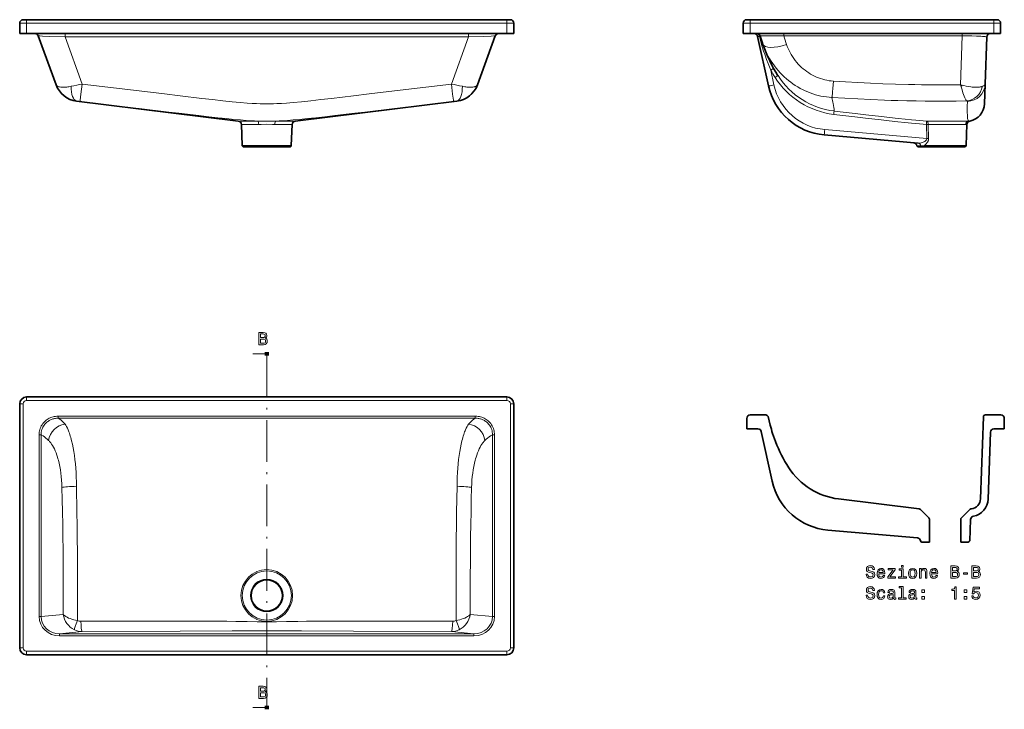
# Model space of a CAD drawing. Extents: x 54 to 337, y 44 to 242.
import ezdxf

# ---------------------------------------------------------------- set-up
doc = ezdxf.new("R2010")
doc.units = 0
doc.linetypes.add('DASHDOT', pattern=[18.5, 12, -3, 0.5, -3])

msp = doc.modelspace()

# ---------------------------------------------------------------- linework, layer by layer
at = {"color": 7, "lineweight": 13, "ltscale": 0.05}
for p, q in [((55.73, 240.62), (53.73, 240.62)), ((193.73, 240.62), (195.73, 240.62)), ((263.6, 240.62), (261.6, 240.62)), ((335.6, 240.62), (333.6, 240.62))]:
    msp.add_line(p, q, dxfattribs=at)
at = {"color": 7, "lineweight": 35, "ltscale": 0.075}
for p, q in [((53.73, 240.62), (53.73, 237.62)), ((195.73, 240.62), (195.73, 237.62)), ((261.6, 240.62), (261.6, 237.62)), ((335.6, 240.62), (335.6, 237.62)), ((262.65, 127.17), (262.65, 124.17)), ((336.65, 127.17), (336.65, 124.17))]:
    msp.add_line(p, q, dxfattribs=at)
at = {"color": 7, "lineweight": 35, "ltscale": 0.025}
for p, q in [((55.73, 241.62), (54.73, 241.62)), ((193.73, 241.62), (194.73, 241.62)), ((263.6, 241.62), (262.6, 241.62)), ((334.6, 241.62), (333.6, 241.62))]:
    msp.add_line(p, q, dxfattribs=at)
at = {"color": 7, "lineweight": 13, "ltscale": 0.025}
for p, q in [((55.73, 241.62), (55.73, 240.62)), ((193.73, 241.62), (193.73, 240.62)), ((263.6, 241.62), (263.6, 240.62)), ((333.6, 241.62), (333.6, 240.62)), ((55.73, 132.31), (55.73, 133.31)), ((193.73, 132.31), (193.73, 133.31)), ((54.73, 131.31), (53.73, 131.31)), ((194.73, 131.31), (195.73, 131.31)), ((54.73, 61.31), (53.73, 61.31)), ((55.73, 60.31), (55.73, 59.31)), ((193.73, 60.31), (193.73, 59.31)), ((194.73, 61.31), (195.73, 61.31))]:
    msp.add_line(p, q, dxfattribs=at)
at = {"color": 7, "lineweight": 35}
for p, q in [((55.73, 241.62), (124.73, 241.62)), ((193.73, 241.62), (124.73, 241.62)), ((333.6, 241.62), (263.6, 241.62)), ((272.44, 241.62), (324.65, 241.62)), ((55.73, 237.62), (124.73, 237.62)), ((193.73, 237.62), (124.73, 237.62)), ((333.6, 237.62), (263.6, 237.62)), ((70.09, 218.23), (116.54, 212.53)), ((179.37, 218.23), (132.92, 212.53)), ((311.94, 206.18), (284.91, 208.55)), ((124.73, 133.31), (55.73, 133.31)), ((124.73, 133.31), (193.73, 133.31)), ((53.73, 61.31), (53.73, 131.31)), ((195.73, 61.31), (195.73, 131.31)), ((330.63, 127.59), (329.81, 104.08)), ((312.23, 101.19), (289.05, 104.04)), ((285.96, 95.09), (311.7, 92.84)), ((55.73, 59.31), (124.73, 59.31)), ((193.73, 59.31), (124.73, 59.31))]:
    msp.add_line(p, q, dxfattribs=at)
at = {"color": 7, "lineweight": 13}
for p, q in [((55.73, 240.62), (124.73, 240.62)), ((193.73, 240.62), (124.73, 240.62)), ((333.6, 240.62), (263.6, 240.62)), ((66.77, 236.66), (124.73, 236.66)), ((182.69, 236.66), (124.73, 236.66)), ((273.3, 236.97), (324.52, 236.97)), ((314.37, 207.52), (285.05, 210.09)), ((54.73, 61.31), (54.73, 131.31)), ((124.73, 132.31), (55.73, 132.31)), ((124.73, 132.31), (193.73, 132.31)), ((194.73, 61.31), (194.73, 131.31)), ((64.83, 127.79), (124.73, 127.79)), ((184.63, 127.79), (124.73, 127.79)), ((64.83, 127.2), (124.73, 127.2)), ((184.63, 127.2), (124.73, 127.2)), ((59.31, 122.47), (59.31, 70.26)), ((59.87, 122.47), (59.87, 70.26)), ((189.59, 122.47), (189.59, 70.26)), ((190.15, 122.47), (190.15, 70.26)), ((124.73, 65.33), (65.2, 65.33)), ((124.73, 65.33), (184.26, 65.33)), ((124.73, 64.73), (65.2, 64.73)), ((124.73, 64.73), (184.26, 64.73)), ((55.73, 60.31), (124.73, 60.31)), ((193.73, 60.31), (124.73, 60.31))]:
    msp.add_line(p, q, dxfattribs=at)
at = {"color": 7, "lineweight": 13, "ltscale": 0.075}
for p, q in [((55.73, 240.62), (55.73, 237.62)), ((193.73, 240.62), (193.73, 237.62)), ((263.6, 240.62), (263.6, 237.62)), ((333.6, 240.62), (333.6, 237.62))]:
    msp.add_line(p, q, dxfattribs=at)
at = {"color": 7, "lineweight": 35, "ltscale": 0.132905}
msp.add_line((272.44, 241.62), (267.12, 241.62), dxfattribs=at)
at = {"color": 7, "lineweight": 35, "ltscale": 0.138413}
msp.add_line((330.18, 241.62), (324.65, 241.62), dxfattribs=at)
at = {"color": 7, "lineweight": 35, "ltscale": 0.05}
for p, q in [((53.73, 237.62), (55.73, 237.62)), ((195.73, 237.62), (193.73, 237.62)), ((261.6, 237.62), (263.6, 237.62)), ((333.6, 237.62), (335.6, 237.62))]:
    msp.add_line(p, q, dxfattribs=at)
at = {"color": 7, "lineweight": 35, "ltscale": 0.372909}
for p, q in [((64.18, 222.95), (59.08, 236.97)), ((185.27, 222.95), (190.37, 236.97))]:
    msp.add_line(p, q, dxfattribs=at)
at = {"color": 7, "lineweight": 13, "ltscale": 0.024128}
for p, q in [((66.77, 236.66), (66.77, 237.62)), ((182.69, 236.66), (182.69, 237.62))]:
    msp.add_line(p, q, dxfattribs=at)
at = {"color": 7, "lineweight": 13, "ltscale": 0.359279}
for p, q in [((71.68, 223.15), (66.77, 236.66)), ((177.78, 223.15), (182.69, 236.66))]:
    msp.add_line(p, q, dxfattribs=at)
at = {"color": 7, "lineweight": 35, "ltscale": 0.363996}
for p, q in [((265.78, 236.84), (268.9, 222.62)), ((266.82, 123.38), (269.95, 109.16))]:
    msp.add_line(p, q, dxfattribs=at)
at = {"color": 7, "lineweight": 13, "ltscale": 0.016449}
for p, q in [((273.3, 236.97), (273.3, 237.62)), ((324.52, 236.97), (324.52, 237.62))]:
    msp.add_line(p, q, dxfattribs=at)
at = {"color": 7, "lineweight": 13, "ltscale": 0.350633}
msp.add_line((324.03, 222.95), (324.52, 236.97), dxfattribs=at)
at = {"color": 7, "lineweight": 35, "ltscale": 0.337818}
msp.add_line((331.16, 223.15), (331.63, 236.66), dxfattribs=at)
at = {"color": 7, "lineweight": 13, "ltscale": 5.34058e-06}
msp.add_line((331.63, 236.66), (331.63, 236.66), dxfattribs=at)
at = {"color": 7, "lineweight": 13, "ltscale": 0.00016752}
msp.add_line((189.47, 234.48), (189.47, 234.48), dxfattribs=at)
at = {"color": 7, "lineweight": 13, "ltscale": 0.109235}
msp.add_line((269.53, 227.17), (270.46, 222.91), dxfattribs=at)
at = {"color": 7, "lineweight": 13, "ltscale": 0.000539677}
msp.add_line((185.65, 223.98), (185.64, 223.96), dxfattribs=at)
at = {"color": 7, "lineweight": 35, "ltscale": 0.000935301}
msp.add_line((64.2, 222.91), (64.18, 222.95), dxfattribs=at)
at = {"color": 7, "lineweight": 35, "ltscale": 8.02221e-06}
msp.add_line((64.2, 222.91), (64.2, 222.91), dxfattribs=at)
msp.add_line((64.2, 222.91), (64.2, 222.91), dxfattribs=at)
msp.add_line((64.2, 222.91), (64.2, 222.91), dxfattribs=at)
msp.add_line((64.2, 222.91), (64.2, 222.91), dxfattribs=at)
at = {"color": 7, "lineweight": 35, "ltscale": 0.000935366}
msp.add_line((185.26, 222.91), (185.27, 222.95), dxfattribs=at)
at = {"color": 7, "lineweight": 35, "ltscale": 7.96532e-06}
msp.add_line((185.26, 222.91), (185.26, 222.91), dxfattribs=at)
msp.add_line((185.26, 222.91), (185.26, 222.91), dxfattribs=at)
msp.add_line((185.26, 222.91), (185.26, 222.91), dxfattribs=at)
msp.add_line((185.26, 222.91), (185.26, 222.91), dxfattribs=at)
at = {"color": 7, "lineweight": 35, "ltscale": 0.142504}
msp.add_line((331.16, 223.15), (330.96, 217.46), dxfattribs=at)
at = {"color": 7, "lineweight": 13, "ltscale": 8.85832e-05}
msp.add_line((331.16, 223.15), (331.16, 223.15), dxfattribs=at)
at = {"color": 7, "lineweight": 13, "ltscale": 0.001552}
for p, q in [((70.09, 218.23), (70.07, 218.29)), ((179.37, 218.23), (179.39, 218.29))]:
    msp.add_line(p, q, dxfattribs=at)
at = {"color": 7, "lineweight": 13, "ltscale": 0.139561}
for p, q in [((122.12, 212.53), (116.54, 212.53)), ((127.34, 212.53), (132.92, 212.53))]:
    msp.add_line(p, q, dxfattribs=at)
at = {"color": 7, "lineweight": 13, "ltscale": 0.300909}
msp.add_line((326.37, 212.53), (314.33, 212.53), dxfattribs=at)
at = {"color": 7, "lineweight": 13, "ltscale": 0.124612}
for p, q in [((122.4, 211.58), (117.42, 211.58)), ((127.06, 211.58), (132.04, 211.58))]:
    msp.add_line(p, q, dxfattribs=at)
at = {"color": 7, "lineweight": 35, "ltscale": 0.151919}
for p, q in [((117.42, 211.58), (117.68, 205.51)), ((132.04, 211.58), (131.78, 205.51))]:
    msp.add_line(p, q, dxfattribs=at)
at = {"color": 7, "lineweight": 13, "ltscale": 0.101231}
msp.add_line((314.27, 211.57), (314.37, 207.52), dxfattribs=at)
at = {"color": 7, "lineweight": 13, "ltscale": 0.268675}
msp.add_line((325.54, 211.58), (314.79, 211.58), dxfattribs=at)
at = {"color": 7, "lineweight": 13, "ltscale": 0.101229}
msp.add_line((314.79, 211.58), (314.89, 207.53), dxfattribs=at)
at = {"color": 7, "lineweight": 35, "ltscale": 0.152246}
for p, q in [((325.92, 211.59), (325.65, 205.51)), ((326.96, 98.13), (326.7, 92.05))]:
    msp.add_line(p, q, dxfattribs=at)
at = {"color": 7, "lineweight": 13, "ltscale": 0.176168}
for p in [(117.68, 205.51), (131.78, 205.51)]:
    msp.add_line(p, (124.73, 205.51), dxfattribs=at)
at = {"color": 7, "lineweight": 35, "ltscale": 0.166174}
msp.add_line((118.08, 205.12), (124.73, 205.12), dxfattribs=at)
at = {"color": 7, "lineweight": 35, "ltscale": 0.112812}
msp.add_line((124.73, 205.12), (120.22, 205.12), dxfattribs=at)
at = {"color": 7, "lineweight": 35, "ltscale": 0.112813}
msp.add_line((124.73, 205.12), (129.24, 205.12), dxfattribs=at)
at = {"color": 7, "lineweight": 35, "ltscale": 0.166175}
msp.add_line((131.38, 205.12), (124.73, 205.12), dxfattribs=at)
at = {"color": 7, "lineweight": 13, "ltscale": 0.028069}
msp.add_line((312.67, 205.43), (311.55, 205.46), dxfattribs=at)
at = {"color": 7, "lineweight": 35, "ltscale": 0.026392}
msp.add_line((313, 205.12), (311.95, 205.12), dxfattribs=at)
at = {"color": 7, "lineweight": 35, "ltscale": 0.022424}
msp.add_line((313.9, 205.12), (313, 205.12), dxfattribs=at)
at = {"color": 7, "lineweight": 13, "ltscale": 0.300838}
msp.add_line((313.62, 205.51), (325.65, 205.51), dxfattribs=at)
at = {"color": 7, "lineweight": 35, "ltscale": 0.283778}
msp.add_line((313.9, 205.12), (325.25, 205.12), dxfattribs=at)
at = {"color": 7, "lineweight": 13, "ltscale": 0.1}
for p, q in [((124.73, 145.69), (120.73, 145.69)), ((124.73, 44.14), (120.73, 44.14))]:
    msp.add_line(p, q, dxfattribs=at)
at = {"color": 7, "lineweight": 100, "ltscale": 0.025}
for p, q in [((124.73, 146.19), (124.73, 145.19)), ((124.73, 43.64), (124.73, 44.64))]:
    msp.add_line(p, q, dxfattribs=at)
at = {"color": 7, "linetype": 'DASHDOT', "lineweight": 13}
msp.add_line((124.73, 145.19), (124.73, 44.64), dxfattribs=at)
at = {"color": 7, "lineweight": 13, "ltscale": 0.014643}
for p, q in [((64.83, 127.79), (64.83, 127.2)), ((184.63, 127.79), (184.63, 127.2))]:
    msp.add_line(p, q, dxfattribs=at)
at = {"color": 7, "lineweight": 35, "ltscale": 0.112913}
msp.add_line((268.17, 128.17), (263.65, 128.17), dxfattribs=at)
at = {"color": 7, "lineweight": 35, "ltscale": 0.110515}
msp.add_line((335.65, 128.17), (331.23, 128.17), dxfattribs=at)
at = {"color": 7, "lineweight": 13, "ltscale": 0.014095}
for p, q in [((59.31, 122.47), (59.87, 122.47)), ((190.15, 122.47), (189.59, 122.47)), ((59.31, 70.26), (59.87, 70.26)), ((190.15, 70.26), (189.59, 70.26))]:
    msp.add_line(p, q, dxfattribs=at)
at = {"color": 7, "lineweight": 35, "ltscale": 0.079896}
msp.add_line((262.65, 124.17), (265.85, 124.17), dxfattribs=at)
at = {"color": 7, "lineweight": 35, "ltscale": 0.480321}
msp.add_line((332.68, 123.2), (332.01, 104), dxfattribs=at)
at = {"color": 7, "lineweight": 35, "ltscale": 0.074316}
msp.add_line((333.68, 124.17), (336.65, 124.17), dxfattribs=at)
at = {"color": 7, "lineweight": 35, "ltscale": 0.084347}
for p, q in [((314.96, 98.63), (312.58, 101.02)), ((324.34, 98.63), (326.72, 101.02))]:
    msp.add_line(p, q, dxfattribs=at)
at = {"color": 7, "lineweight": 35, "ltscale": 0.002548}
msp.add_line((327.08, 101.19), (327.18, 101.2), dxfattribs=at)
at = {"color": 7, "lineweight": 35, "ltscale": 0.163599}
for p, q in [((315.14, 98.21), (315.14, 91.67)), ((324.16, 98.21), (324.16, 91.67))]:
    msp.add_line(p, q, dxfattribs=at)
at = {"color": 7, "lineweight": 35, "ltscale": 0.053603}
msp.add_line((315.14, 91.67), (312.99, 91.67), dxfattribs=at)
at = {"color": 7, "lineweight": 35, "ltscale": 0.053365}
msp.add_line((326.3, 91.67), (324.16, 91.67), dxfattribs=at)
at = {"color": 7, "lineweight": 13, "ltscale": 0.16022}
for p, q in [((66.25, 70.87), (59.87, 70.26)), ((183.21, 70.87), (189.59, 70.26))]:
    msp.add_line(p, q, dxfattribs=at)
at = {"color": 7, "lineweight": 13, "ltscale": 0.162836}
for p, q in [((71.68, 65.95), (65.2, 65.33)), ((177.78, 65.95), (184.26, 65.33))]:
    msp.add_line(p, q, dxfattribs=at)
at = {"color": 7, "lineweight": 13, "ltscale": 0.014991}
for p, q in [((65.2, 64.73), (65.2, 65.33)), ((184.26, 64.73), (184.26, 65.33))]:
    msp.add_line(p, q, dxfattribs=at)
at = {"color": 7, "lineweight": 13}
for points in [[(66.77, 236.66), (62.4, 236.85), (60.27, 236.93), (59.53, 236.96), (59.13, 236.97), (59.09, 236.97), (59.08, 236.97), (59.08, 236.97), (59.08, 236.97)], [(182.69, 236.66), (187.06, 236.85), (189.19, 236.93), (189.93, 236.96), (190.32, 236.97), (190.37, 236.97), (190.37, 236.97), (190.37, 236.97), (190.37, 236.97)], [(266.26, 236.8), (265.86, 236.84), (265.8, 236.84), (265.78, 236.84), (265.78, 236.84), (265.78, 236.84), (265.78, 236.84), (265.78, 236.84)], [(266.26, 236.8), (266.68, 235.3), (267.12, 233.82), (267.5, 232.61), (267.91, 231.4), (268.33, 230.21), (268.78, 229.02), (269.15, 228.09), (269.53, 227.17)], [(266.53, 236.91), (266.53, 236.92), (266.54, 236.92), (266.55, 236.93), (266.61, 236.95), (266.76, 236.97), (266.99, 236.99), (267.29, 237.01), (268.19, 237.03), (269.33, 237.04), (270.97, 237.02), (272.69, 236.98), (273.3, 236.97)], [(331.63, 236.66), (331.63, 236.67), (331.62, 236.68), (331.6, 236.69), (331.54, 236.71), (331.37, 236.75), (331.12, 236.78), (330.79, 236.82), (330.36, 236.85), (329.86, 236.88), (328.67, 236.92), (327.32, 236.95), (325.94, 236.97), (324.52, 236.97)], [(287.11, 219.29), (286.32, 219.36), (285.52, 219.45), (284.74, 219.57), (283.96, 219.72), (283.18, 219.9), (282.42, 220.1), (281.66, 220.34), (280.91, 220.6), (280.17, 220.88), (279.43, 221.2), (278.7, 221.55), (277.99, 221.92), (277.29, 222.32), (276.6, 222.74), (275.93, 223.19), (275.28, 223.65), (274.65, 224.14), (274.03, 224.65), (273.4, 225.22), (272.8, 225.8), (272.21, 226.41), (271.65, 227.03), (271.11, 227.68), (270.6, 228.34), (270.11, 229.02), (269.65, 229.72), (269.21, 230.44), (268.8, 231.16), (268.46, 231.82), (268.13, 232.49), (267.83, 233.17), (267.55, 233.86), (267.3, 234.55)], [(287.55, 223.98), (286.92, 224.03), (286.3, 224.11), (285.68, 224.22), (285.07, 224.35), (284.46, 224.51), (283.86, 224.7), (283.27, 224.91), (282.7, 225.14), (282.11, 225.41), (281.54, 225.7), (280.98, 226.01), (280.44, 226.35), (279.91, 226.71), (279.4, 227.09), (278.9, 227.49), (278.42, 227.91), (277.93, 228.38), (277.45, 228.87), (277, 229.38), (276.58, 229.91), (276.17, 230.45), (275.79, 231.02), (275.43, 231.59), (275.1, 232.18), (274.8, 232.78), (274.54, 233.34), (274.3, 233.91), (274.09, 234.48)], [(287.55, 223.98), (287.38, 221.86), (287.3, 220.89), (287.25, 220.35), (287.2, 219.88), (287.15, 219.51), (287.12, 219.35), (287.11, 219.29)], [(287.55, 223.98), (291.06, 223.76), (294.6, 223.57), (298.16, 223.4), (301.78, 223.24), (305.42, 223.12), (309.11, 223.02), (310.95, 222.98), (312.81, 222.95), (315.61, 222.92), (318.42, 222.91), (321.23, 222.92), (324.03, 222.95)], [(68.54, 222.5), (67.87, 222.38), (67.55, 222.33), (67.23, 222.29), (66.76, 222.25), (66.32, 222.23), (65.9, 222.24), (65.51, 222.27), (65.2, 222.31), (64.93, 222.38), (64.81, 222.42), (64.69, 222.47), (64.55, 222.54), (64.43, 222.62), (64.34, 222.71), (64.25, 222.82), (64.18, 222.95)], [(71.68, 223.15), (71.32, 220.2), (71.1, 218.52), (71.06, 218.19), (71.05, 218.18), (71.05, 218.17)], [(71.68, 223.15), (86.4, 221.37), (95.33, 220.3), (99.8, 219.77), (106.1, 219.03), (109.17, 218.68), (112.09, 218.36), (114.79, 218.08), (117.12, 217.86), (119.09, 217.7), (120.53, 217.6), (121.8, 217.53), (122.83, 217.49), (123.79, 217.47), (124.73, 217.46)], [(177.78, 223.15), (163.06, 221.37), (154.13, 220.3), (149.66, 219.77), (143.36, 219.03), (140.29, 218.68), (137.36, 218.36), (134.67, 218.08), (132.34, 217.86), (130.37, 217.7), (128.92, 217.6), (127.65, 217.53), (126.63, 217.49), (125.67, 217.47), (124.73, 217.46)], [(177.78, 223.15), (178.14, 220.2), (178.36, 218.52), (178.4, 218.19), (178.4, 218.18), (178.4, 218.17)], [(180.92, 222.5), (181.59, 222.38), (181.91, 222.33), (182.23, 222.29), (182.7, 222.25), (183.14, 222.23), (183.56, 222.24), (183.95, 222.27), (184.25, 222.31), (184.53, 222.38), (184.65, 222.42), (184.77, 222.47), (184.9, 222.54), (185.02, 222.62), (185.12, 222.71), (185.21, 222.82), (185.27, 222.95)], [(330.39, 222.5), (330.23, 222.45), (330.06, 222.4), (329.88, 222.35), (329.69, 222.32), (329.49, 222.29), (329.29, 222.26), (328.86, 222.24), (328.41, 222.23), (328.09, 222.24), (327.77, 222.26), (327.43, 222.29), (327.08, 222.33), (326.4, 222.42), (325.7, 222.55), (325, 222.7), (324.52, 222.82), (324.03, 222.95)], [(325.84, 218.29), (325.77, 218.37), (325.69, 218.49), (325.6, 218.64), (325.51, 218.81), (325.32, 219.24), (325.14, 219.68), (324.95, 220.16), (324.78, 220.62), (324.62, 221.11), (324.41, 221.74), (324.03, 222.95)], [(71.05, 218.17), (85.22, 216.46), (88.06, 216.11), (96.57, 215.1), (99.41, 214.76), (105.21, 214.09), (108.08, 213.76), (110.65, 213.48), (113.14, 213.22), (115.25, 213.01), (117.18, 212.84), (118.78, 212.71), (120.23, 212.62), (121.2, 212.57), (122.12, 212.53)], [(178.4, 218.17), (164.24, 216.46), (161.4, 216.11), (152.88, 215.1), (150.05, 214.76), (144.25, 214.09), (141.38, 213.76), (138.8, 213.48), (136.32, 213.22), (134.21, 213.01), (132.28, 212.84), (130.67, 212.71), (129.23, 212.62), (128.25, 212.57), (127.34, 212.53)], [(287.74, 215.41), (287.74, 215.71), (287.73, 215.93), (287.68, 216.41), (287.6, 216.96), (287.48, 217.55), (287.4, 217.95), (287.11, 219.29)], [(287.11, 219.29), (290.83, 219.07), (294.57, 218.87), (298.34, 218.69), (302.19, 218.54), (304.12, 218.47), (306.05, 218.41), (308.67, 218.34), (311.28, 218.29), (313.91, 218.26), (316.89, 218.23), (319.88, 218.23), (322.86, 218.25), (325.84, 218.29)], [(326.05, 218.17), (326.02, 216.8), (326.02, 216.11), (326.02, 215.43), (326.02, 214.76), (326.03, 214.39), (326.05, 214.03), (326.08, 213.69), (326.12, 213.3), (326.18, 212.99), (326.23, 212.83), (326.28, 212.7), (326.32, 212.61), (326.37, 212.53)], [(287.63, 214.45), (287.71, 215.13), (287.74, 215.4), (287.74, 215.41)], [(287.74, 215.41), (293.83, 214.69), (296.87, 214.33), (301.41, 213.8), (303.64, 213.55), (306.12, 213.28), (308.13, 213.07), (310.01, 212.88), (311.23, 212.77), (312.35, 212.67), (313.38, 212.59), (314.33, 212.53)], [(124.73, 212.53), (123.14, 212.53), (122.12, 212.53)], [(124.73, 212.53), (126.31, 212.53), (127.34, 212.53)], [(287.63, 214.45), (293.72, 213.73), (296.76, 213.37), (301.3, 212.85), (303.54, 212.59), (306.04, 212.32), (308.05, 212.11), (309.94, 211.92), (311.16, 211.81), (312.28, 211.71), (313.32, 211.63), (314.27, 211.57)], [(124.73, 211.59), (123.12, 211.58), (122.4, 211.58)], [(124.73, 211.59), (126.34, 211.58), (127.06, 211.58)], [(311.94, 206.18), (312.06, 206.18), (312.19, 206.18), (312.34, 206.19), (312.5, 206.21), (312.78, 206.26), (313.08, 206.35), (313.37, 206.46), (313.52, 206.53), (313.66, 206.6), (313.79, 206.68), (313.92, 206.76), (314.01, 206.83), (314.1, 206.91), (314.21, 207.03), (314.26, 207.1), (314.3, 207.17), (314.35, 207.29), (314.38, 207.41), (314.37, 207.52)], [(313.62, 205.51), (313.83, 205.65), (314.04, 205.82), (314.24, 206.02), (314.34, 206.12), (314.43, 206.24), (314.58, 206.45), (314.65, 206.56), (314.71, 206.68), (314.76, 206.79), (314.8, 206.91), (314.85, 207.07), (314.88, 207.24), (314.89, 207.41), (314.89, 207.53)], [(313.62, 205.51), (313.16, 205.45), (312.95, 205.43), (312.67, 205.43)], [(124.13, 145.44), (124.73, 145.69), (124.13, 145.94)], [(59.31, 122.47), (59.32, 122.83), (59.36, 123.19), (59.42, 123.55), (59.5, 123.91), (59.61, 124.26), (59.76, 124.63), (59.94, 124.99), (60.14, 125.33), (60.37, 125.66), (60.63, 125.97), (60.86, 126.21), (61.11, 126.44), (61.37, 126.65), (61.64, 126.85), (61.93, 127.03), (62.24, 127.19), (62.44, 127.29), (62.66, 127.38), (62.98, 127.49), (63.3, 127.59), (63.65, 127.67), (64, 127.73), (64.41, 127.78), (64.83, 127.79)], [(190.15, 122.47), (190.14, 122.83), (190.1, 123.19), (190.04, 123.55), (189.95, 123.91), (189.84, 124.26), (189.7, 124.63), (189.52, 124.99), (189.31, 125.33), (189.08, 125.66), (188.83, 125.97), (188.6, 126.21), (188.35, 126.44), (188.09, 126.65), (187.81, 126.85), (187.52, 127.03), (187.22, 127.19), (187.01, 127.29), (186.8, 127.38), (186.48, 127.49), (186.16, 127.59), (185.81, 127.67), (185.46, 127.73), (185.04, 127.78), (184.63, 127.79)], [(59.87, 122.47), (59.88, 122.85), (59.93, 123.23), (60, 123.6), (60.1, 123.97), (60.17, 124.15), (60.24, 124.33), (60.39, 124.65), (60.57, 124.96), (60.77, 125.26), (60.99, 125.54), (61.24, 125.8), (61.5, 126.04), (61.78, 126.26), (61.98, 126.39), (62.18, 126.52), (62.39, 126.63), (62.6, 126.74), (62.83, 126.83), (63.05, 126.92), (63.28, 126.99), (63.52, 127.05), (63.76, 127.11), (64.01, 127.15), (64.26, 127.18), (64.51, 127.2), (64.83, 127.2)], [(66.75, 125.54), (66.38, 125.92), (66, 126.28), (65.62, 126.62), (65.22, 126.92), (64.83, 127.2)], [(70.05, 107.67), (70.03, 108.98), (69.99, 110.29), (69.92, 111.59), (69.84, 112.86), (69.73, 114.12), (69.6, 115.35), (69.45, 116.5), (69.28, 117.62), (69.09, 118.7), (68.89, 119.73), (68.66, 120.72), (68.54, 121.2), (68.41, 121.66), (68.28, 122.1), (68.14, 122.53), (68.01, 122.92), (67.88, 123.28), (67.75, 123.61), (67.63, 123.92), (67.42, 124.38), (67.2, 124.8), (66.98, 125.19), (66.75, 125.54)], [(179.41, 107.67), (179.43, 108.98), (179.47, 110.29), (179.53, 111.59), (179.62, 112.86), (179.73, 114.12), (179.86, 115.35), (180.01, 116.5), (180.18, 117.62), (180.36, 118.7), (180.57, 119.73), (180.8, 120.72), (180.92, 121.2), (181.05, 121.66), (181.18, 122.1), (181.32, 122.53), (181.45, 122.92), (181.58, 123.28), (181.7, 123.61), (181.83, 123.92), (182.04, 124.38), (182.26, 124.8), (182.48, 125.19), (182.7, 125.54)], [(182.7, 125.54), (183.08, 125.92), (183.46, 126.28), (183.84, 126.62), (184.23, 126.92), (184.63, 127.2)], [(189.59, 122.47), (189.57, 122.85), (189.53, 123.23), (189.46, 123.6), (189.35, 123.97), (189.29, 124.15), (189.22, 124.33), (189.07, 124.65), (188.89, 124.96), (188.69, 125.26), (188.46, 125.54), (188.22, 125.8), (187.96, 126.04), (187.68, 126.26), (187.48, 126.39), (187.28, 126.52), (187.07, 126.63), (186.85, 126.74), (186.63, 126.83), (186.41, 126.92), (186.17, 126.99), (185.94, 127.05), (185.69, 127.11), (185.45, 127.15), (185.2, 127.18), (184.95, 127.2), (184.63, 127.2)], [(62.05, 120.82), (61.66, 121.18), (61.27, 121.52), (60.86, 121.83), (60.45, 122.12), (60.04, 122.38), (59.87, 122.47)], [(187.4, 120.82), (187.79, 121.18), (188.19, 121.52), (188.6, 121.83), (189.01, 122.12), (189.42, 122.38), (189.59, 122.47)], [(65.88, 107.36), (65.84, 108.4), (65.78, 109.43), (65.68, 110.45), (65.56, 111.45), (65.42, 112.43), (65.25, 113.37), (65.06, 114.28), (64.84, 115.16), (64.73, 115.58), (64.6, 116), (64.4, 116.64), (64.18, 117.25), (63.94, 117.84), (63.7, 118.38), (63.44, 118.9), (63.18, 119.36), (62.91, 119.78), (62.63, 120.17), (62.49, 120.35), (62.34, 120.52), (62.2, 120.68), (62.05, 120.82)], [(183.58, 107.36), (183.62, 108.4), (183.68, 109.43), (183.78, 110.45), (183.89, 111.45), (184.04, 112.43), (184.21, 113.37), (184.4, 114.28), (184.62, 115.16), (184.73, 115.58), (184.85, 116), (185.06, 116.64), (185.28, 117.25), (185.52, 117.84), (185.76, 118.38), (186.02, 118.9), (186.28, 119.36), (186.55, 119.78), (186.83, 120.17), (186.97, 120.35), (187.12, 120.52), (187.26, 120.68), (187.4, 120.82)], [(70.05, 107.67), (70.17, 100.21), (70.23, 96.44), (70.27, 92.66), (70.3, 88.79), (70.33, 84.9), (70.35, 80.97), (70.35, 77.04), (70.35, 73.07), (70.34, 69.1)], [(179.41, 107.67), (179.28, 100.21), (179.23, 96.44), (179.19, 92.66), (179.15, 88.79), (179.13, 84.9), (179.11, 80.97), (179.1, 77.04), (179.11, 73.07), (179.12, 69.1)], [(65.88, 107.36), (65.96, 103.84), (66.03, 100.3), (66.09, 96.73), (66.14, 93.14), (66.19, 89.48), (66.23, 85.81), (66.25, 82.1), (66.26, 78.38), (66.26, 74.63), (66.25, 70.87)], [(183.58, 107.36), (183.5, 103.84), (183.43, 100.3), (183.37, 96.73), (183.31, 93.14), (183.27, 89.48), (183.23, 85.81), (183.21, 82.1), (183.19, 78.38), (183.19, 74.63), (183.21, 70.87)], [(70.34, 69.1), (69.79, 69.21), (69.26, 69.34), (68.75, 69.5), (68.26, 69.67), (67.8, 69.85), (67.38, 70.05), (67.02, 70.25), (66.86, 70.36), (66.7, 70.47), (66.57, 70.57), (66.45, 70.68), (66.34, 70.78), (66.25, 70.87)], [(179.12, 69.1), (179.67, 69.21), (180.2, 69.34), (180.71, 69.5), (181.2, 69.67), (181.66, 69.85), (182.08, 70.05), (182.43, 70.25), (182.6, 70.36), (182.76, 70.47), (182.89, 70.57), (183.01, 70.68), (183.11, 70.78), (183.21, 70.87)], [(71.32, 68.9), (83.84, 68.93), (90.11, 68.95), (99.52, 68.96), (104.65, 68.96), (107.19, 68.95), (110.55, 68.94), (113.29, 68.92), (115.82, 68.89), (119.08, 68.85), (121.97, 68.8), (123.38, 68.78), (124.73, 68.78)], [(178.14, 68.9), (165.62, 68.93), (159.35, 68.95), (149.94, 68.96), (144.81, 68.96), (142.27, 68.95), (138.91, 68.94), (136.17, 68.92), (133.63, 68.89), (130.38, 68.85), (127.49, 68.8), (126.08, 68.78), (124.73, 68.78)], [(71.68, 65.95), (99.8, 66.07), (114.79, 66.13), (121.8, 66.14), (124.73, 66.15)], [(177.78, 65.95), (149.66, 66.07), (134.67, 66.13), (127.65, 66.14), (124.73, 66.15)], [(124.13, 43.9), (124.73, 44.14), (124.13, 44.39)]]:
    msp.add_lwpolyline(points, dxfattribs=at)
at = {"color": 7, "lineweight": 35}
for points in [[(117.68, 205.51), (117.7, 205.41), (117.72, 205.36), (117.76, 205.28), (117.82, 205.23), (117.86, 205.19), (117.91, 205.16), (117.97, 205.14), (118.06, 205.13), (118.1, 205.12)], [(131.78, 205.51), (131.76, 205.41), (131.74, 205.36), (131.69, 205.28), (131.64, 205.23), (131.59, 205.19), (131.54, 205.16), (131.49, 205.14), (131.4, 205.13), (131.36, 205.12)], [(268.75, 127.7), (269.04, 126.45), (269.36, 125.23), (269.71, 124.02), (269.89, 123.42), (270.08, 122.82), (270.35, 122.03), (270.63, 121.25), (270.92, 120.48), (271.31, 119.5), (271.73, 118.53), (272.16, 117.58), (272.62, 116.64), (273.1, 115.72), (273.61, 114.81), (274.13, 113.92), (274.71, 113.01)]]:
    msp.add_lwpolyline(points, dxfattribs=at)
at = {"color": 7, "lineweight": 13}
for points in [[(124.25, 150.21), (124.61, 150.5), (124.7, 150.7), (124.73, 150.94), (124.66, 151.32), (124.46, 151.59), (124.15, 151.76), (123.7, 151.82), (122.46, 151.82), (122.46, 148.32), (123.77, 148.32), (124.24, 148.39), (124.59, 148.6), (124.81, 148.92), (124.88, 149.37), (124.84, 149.66), (124.72, 149.91), (124.52, 150.09)], [(123.61, 150.37), (122.92, 150.37), (122.92, 151.4), (123.65, 151.4), (123.92, 151.37), (124.11, 151.28), (124.23, 151.12), (124.27, 150.89), (124.22, 150.66), (124.1, 150.5), (123.89, 150.4)], [(123.72, 148.74), (122.92, 148.74), (122.92, 149.94), (123.67, 149.94), (123.99, 149.91), (124.22, 149.8), (124.35, 149.62), (124.4, 149.36), (124.35, 149.08), (124.23, 148.89), (124.02, 148.77)], [(297.37, 82.46), (296.91, 82.46), (297.01, 81.93), (297.27, 81.54), (297.65, 81.3), (298.18, 81.21), (298.7, 81.29), (299.09, 81.52), (299.33, 81.86), (299.42, 82.32), (299.35, 82.74), (299.14, 83), (298.79, 83.18), (298.34, 83.31), (297.94, 83.41), (297.68, 83.52), (297.54, 83.68), (297.49, 83.93), (297.54, 84.16), (297.67, 84.33), (297.87, 84.45), (298.15, 84.49), (298.43, 84.44), (298.65, 84.3), (298.8, 84.07), (298.87, 83.77), (299.33, 83.77), (299.33, 83.78), (299.25, 84.25), (299.01, 84.6), (298.64, 84.82), (298.13, 84.9), (297.68, 84.82), (297.33, 84.61), (297.1, 84.29), (297.02, 83.86), (297.08, 83.48), (297.28, 83.23), (297.58, 83.05), (297.99, 82.92), (298.4, 82.81), (298.71, 82.7), (298.89, 82.54), (298.96, 82.27), (298.9, 82.01), (298.74, 81.8), (298.51, 81.68), (298.2, 81.64), (297.86, 81.69), (297.59, 81.85), (297.43, 82.12)], [(307.6, 84.93), (307.14, 84.93), (307.14, 84.43), (307.6, 84.43)], [(300.55, 82.54), (302.32, 82.54), (302.33, 82.74), (302.25, 83.32), (302.03, 83.76), (301.67, 84.02), (301.2, 84.11), (300.75, 84.01), (300.39, 83.73), (300.17, 83.27), (300.09, 82.67), (300.16, 82.05), (300.39, 81.59), (300.74, 81.31), (301.19, 81.21), (301.58, 81.28), (301.91, 81.45), (302.14, 81.72), (302.28, 82.09), (301.84, 82.09), (301.75, 81.88), (301.62, 81.73), (301.25, 81.61), (300.96, 81.67), (300.74, 81.84), (300.6, 82.13), (300.55, 82.52)], [(300.55, 82.91), (300.6, 83.26), (300.74, 83.51), (300.95, 83.67), (301.22, 83.73), (301.49, 83.67), (301.69, 83.51), (301.82, 83.26), (301.87, 82.91)], [(304.74, 83.64), (303.16, 81.65), (303.16, 81.31), (305.36, 81.31), (305.36, 81.68), (303.72, 81.68), (305.28, 83.68), (305.28, 84.02), (303.24, 84.02), (303.24, 83.64)], [(307.59, 81.68), (307.59, 83.93), (306.45, 83.93), (306.45, 83.55), (307.15, 83.55), (307.15, 81.68), (306.24, 81.68), (306.24, 81.31), (308.51, 81.31), (308.51, 81.68)], [(309.14, 82.66), (309.22, 82.05), (309.45, 81.59), (309.82, 81.31), (310.31, 81.21), (310.8, 81.31), (311.17, 81.59), (311.4, 82.04), (311.49, 82.66), (311.4, 83.28), (311.17, 83.74), (310.8, 84.01), (310.31, 84.11), (309.82, 84.01), (309.45, 83.73), (309.22, 83.28)], [(309.59, 82.67), (309.64, 83.12), (309.78, 83.45), (310.01, 83.65), (310.31, 83.72), (310.62, 83.65), (310.84, 83.45), (310.98, 83.12), (311.03, 82.67), (310.98, 82.21), (310.84, 81.87), (310.62, 81.67), (310.31, 81.61), (310.01, 81.67), (309.78, 81.87), (309.64, 82.21)], [(312.3, 81.31), (312.75, 81.31), (312.75, 82.87), (312.79, 83.23), (312.94, 83.49), (313.17, 83.65), (313.47, 83.72), (313.71, 83.67), (313.86, 83.53), (313.94, 83.3), (313.96, 83), (313.96, 81.31), (314.41, 81.31), (314.41, 83.09), (314.39, 83.45), (314.3, 83.75), (314, 84.02), (313.54, 84.11), (313.28, 84.08), (313.06, 83.98), (312.87, 83.82), (312.73, 83.6), (312.73, 84.02), (312.3, 84.02)], [(315.73, 82.54), (317.5, 82.54), (317.51, 82.74), (317.43, 83.32), (317.21, 83.76), (316.85, 84.02), (316.38, 84.11), (315.93, 84.01), (315.57, 83.73), (315.35, 83.27), (315.27, 82.67), (315.34, 82.05), (315.57, 81.59), (315.92, 81.31), (316.37, 81.21), (316.76, 81.28), (317.09, 81.45), (317.32, 81.72), (317.46, 82.09), (317.02, 82.09), (316.93, 81.88), (316.8, 81.73), (316.43, 81.61), (316.14, 81.67), (315.92, 81.84), (315.78, 82.13), (315.73, 82.52)], [(315.73, 82.91), (315.78, 83.26), (315.92, 83.51), (316.13, 83.67), (316.4, 83.73), (316.67, 83.67), (316.87, 83.51), (317, 83.26), (317.05, 82.91)], [(323.09, 83.2), (323.44, 83.49), (323.53, 83.69), (323.56, 83.93), (323.5, 84.31), (323.3, 84.58), (322.98, 84.75), (322.54, 84.81), (321.29, 84.81), (321.29, 81.31), (322.61, 81.31), (323.08, 81.38), (323.43, 81.59), (323.64, 81.92), (323.72, 82.36), (323.67, 82.66), (323.55, 82.9), (323.35, 83.09)], [(322.44, 83.36), (321.76, 83.36), (321.76, 84.39), (322.48, 84.39), (322.75, 84.36), (322.95, 84.27), (323.06, 84.11), (323.1, 83.88), (323.06, 83.65), (322.94, 83.49), (322.73, 83.39)], [(322.55, 81.73), (321.76, 81.73), (321.76, 82.93), (322.51, 82.93), (322.83, 82.9), (323.05, 82.79), (323.19, 82.61), (323.23, 82.35), (323.19, 82.07), (323.06, 81.88), (322.85, 81.76)], [(324.88, 82.46), (326.1, 82.46), (326.1, 82.86), (324.88, 82.86)], [(329.16, 83.2), (329.51, 83.49), (329.6, 83.69), (329.63, 83.93), (329.57, 84.31), (329.37, 84.58), (329.05, 84.75), (328.61, 84.81), (327.36, 84.81), (327.36, 81.31), (328.68, 81.31), (329.15, 81.38), (329.5, 81.59), (329.71, 81.92), (329.79, 82.36), (329.74, 82.66), (329.62, 82.9), (329.43, 83.09)], [(328.51, 83.36), (327.83, 83.36), (327.83, 84.39), (328.55, 84.39), (328.83, 84.36), (329.02, 84.27), (329.13, 84.11), (329.17, 83.88), (329.13, 83.65), (329.01, 83.49), (328.8, 83.39)], [(328.62, 81.73), (327.83, 81.73), (327.83, 82.93), (328.58, 82.93), (328.9, 82.9), (329.12, 82.79), (329.26, 82.61), (329.31, 82.35), (329.26, 82.07), (329.13, 81.88), (328.92, 81.76)], [(297.37, 76.42), (296.91, 76.42), (297.01, 75.88), (297.27, 75.49), (297.65, 75.25), (298.18, 75.17), (298.7, 75.25), (299.09, 75.47), (299.33, 75.82), (299.42, 76.28), (299.35, 76.69), (299.14, 76.96), (298.79, 77.13), (298.34, 77.27), (297.94, 77.36), (297.68, 77.47), (297.54, 77.63), (297.49, 77.89), (297.54, 78.11), (297.67, 78.28), (297.87, 78.4), (298.15, 78.44), (298.43, 78.39), (298.65, 78.25), (298.8, 78.03), (298.87, 77.72), (299.33, 77.72), (299.33, 77.73), (299.25, 78.2), (299.01, 78.56), (298.64, 78.78), (298.13, 78.85), (297.68, 78.78), (297.33, 78.57), (297.1, 78.24), (297.02, 77.81), (297.08, 77.44), (297.28, 77.18), (297.58, 77.01), (297.99, 76.88), (298.4, 76.76), (298.71, 76.65), (298.89, 76.49), (298.96, 76.23), (298.9, 75.96), (298.74, 75.76), (298.51, 75.63), (298.2, 75.59), (297.86, 75.65), (297.59, 75.81), (297.43, 76.07)], [(301.89, 77.07), (302.32, 77.07), (302.23, 77.48), (302.02, 77.79), (301.68, 77.99), (301.24, 78.07), (300.76, 77.97), (300.39, 77.68), (300.16, 77.22), (300.08, 76.61), (300.15, 76), (300.38, 75.55), (300.74, 75.26), (301.22, 75.17), (301.66, 75.24), (302, 75.45), (302.23, 75.79), (302.33, 76.23), (301.91, 76.23), (301.83, 75.95), (301.69, 75.74), (301.49, 75.61), (301.24, 75.57), (300.93, 75.63), (300.71, 75.83), (300.57, 76.16), (300.53, 76.62), (300.57, 77.08), (300.72, 77.41), (300.94, 77.61), (301.24, 77.68), (301.5, 77.63), (301.7, 77.52), (301.83, 77.33)], [(304.81, 75.62), (304.81, 75.6), (304.83, 75.43), (304.91, 75.31), (305.22, 75.21), (305.47, 75.25), (305.47, 75.6), (305.37, 75.58), (305.22, 75.65), (305.2, 75.85), (305.2, 77.25), (305.14, 77.61), (304.96, 77.86), (304.65, 78.01), (304.22, 78.07), (303.8, 78.01), (303.48, 77.84), (303.29, 77.57), (303.22, 77.21), (303.22, 77.18), (303.62, 77.18), (303.66, 77.4), (303.77, 77.55), (303.95, 77.64), (304.21, 77.67), (304.45, 77.65), (304.63, 77.57), (304.74, 77.44), (304.77, 77.26), (304.75, 77.05), (304.67, 76.94), (304.47, 76.89), (304.09, 76.85), (303.66, 76.76), (303.35, 76.6), (303.17, 76.35), (303.11, 75.97), (303.16, 75.64), (303.32, 75.39), (303.57, 75.24), (303.92, 75.18), (304.39, 75.29)], [(304.76, 76.21), (304.69, 75.95), (304.53, 75.75), (304.29, 75.62), (303.99, 75.57), (303.8, 75.6), (303.67, 75.68), (303.58, 75.82), (303.55, 76.01), (303.58, 76.19), (303.66, 76.32), (303.98, 76.46), (304.39, 76.52), (304.76, 76.64)], [(307.12, 78.51), (307.12, 75.64), (306.2, 75.64), (306.2, 75.26), (308.47, 75.26), (308.47, 75.64), (307.56, 75.64), (307.56, 78.88), (306.42, 78.88), (306.42, 78.51)], [(310.88, 75.62), (310.88, 75.6), (310.9, 75.43), (310.98, 75.31), (311.3, 75.21), (311.54, 75.25), (311.54, 75.6), (311.44, 75.58), (311.3, 75.65), (311.27, 75.85), (311.27, 77.25), (311.21, 77.61), (311.03, 77.86), (310.73, 78.01), (310.29, 78.07), (309.87, 78.01), (309.56, 77.84), (309.36, 77.57), (309.29, 77.21), (309.29, 77.18), (309.69, 77.18), (309.73, 77.4), (309.84, 77.55), (310.02, 77.64), (310.28, 77.67), (310.52, 77.65), (310.7, 77.57), (310.81, 77.44), (310.84, 77.26), (310.82, 77.05), (310.74, 76.94), (310.54, 76.89), (310.16, 76.85), (309.73, 76.76), (309.42, 76.6), (309.24, 76.35), (309.18, 75.97), (309.23, 75.64), (309.39, 75.39), (309.64, 75.24), (309.99, 75.18), (310.46, 75.29)], [(310.83, 76.21), (310.77, 75.95), (310.61, 75.75), (310.36, 75.62), (310.07, 75.57), (309.87, 75.6), (309.74, 75.68), (309.65, 75.82), (309.63, 76.01), (309.65, 76.19), (309.73, 76.32), (310.05, 76.46), (310.46, 76.52), (310.83, 76.64)], [(313, 77.22), (313.7, 77.22), (313.7, 77.97), (313, 77.97)], [(322.37, 75.26), (322.83, 75.26), (322.83, 78.79), (322.48, 78.79), (322.39, 78.48), (322.21, 78.27), (321.93, 78.15), (321.55, 78.11), (321.55, 77.75), (322.37, 77.75)], [(325.14, 77.22), (325.84, 77.22), (325.84, 77.97), (325.14, 77.97)], [(327.28, 76.18), (327.39, 75.76), (327.64, 75.44), (328, 75.24), (328.46, 75.16), (328.97, 75.25), (329.37, 75.5), (329.62, 75.89), (329.72, 76.4), (329.63, 76.87), (329.39, 77.23), (329.01, 77.47), (328.52, 77.56), (328.15, 77.5), (327.85, 77.33), (327.99, 78.27), (329.53, 78.27), (329.53, 78.69), (327.66, 78.69), (327.38, 76.83), (327.78, 76.83), (328.08, 77.07), (328.45, 77.15), (328.77, 77.1), (329.02, 76.94), (329.17, 76.69), (329.23, 76.37), (329.17, 76.05), (329.01, 75.81), (328.77, 75.65), (328.45, 75.6), (328.18, 75.63), (327.97, 75.75), (327.82, 75.93), (327.75, 76.18)], [(313, 75.26), (313.7, 75.26), (313.7, 76.01), (313, 76.01)], [(325.14, 75.26), (325.84, 75.26), (325.84, 76.01), (325.14, 76.01)], [(124.25, 48.66), (124.61, 48.95), (124.7, 49.15), (124.73, 49.39), (124.66, 49.77), (124.46, 50.04), (124.15, 50.21), (123.7, 50.27), (122.46, 50.27), (122.46, 46.77), (123.77, 46.77), (124.24, 46.84), (124.59, 47.05), (124.81, 47.37), (124.88, 47.82), (124.84, 48.12), (124.72, 48.36), (124.52, 48.54)], [(123.61, 48.82), (122.92, 48.82), (122.92, 49.85), (123.65, 49.85), (123.92, 49.82), (124.11, 49.73), (124.23, 49.57), (124.27, 49.34), (124.22, 49.11), (124.1, 48.95), (123.89, 48.85)], [(123.72, 47.19), (122.92, 47.19), (122.92, 48.39), (123.67, 48.39), (123.99, 48.36), (124.22, 48.25), (124.35, 48.07), (124.4, 47.81), (124.35, 47.53), (124.23, 47.34), (124.02, 47.22)]]:
    msp.add_lwpolyline(points, close=True, dxfattribs=at)
for radius in [7.43, 7.07, 4.69]:
    msp.add_circle((124.73, 76.31), radius, dxfattribs=at)
at = {"color": 7, "lineweight": 35}
msp.add_circle((124.73, 76.31), 4.51, dxfattribs=at)
for centre, radius, start, end in [((54.73, 240.62), 1, 90, 180), ((194.73, 240.62), 1, 0, 90), ((262.6, 240.62), 1, 90, 180), ((267.12, 241.02), 0.6, 89.7166, 90), ((330.18, 241.02), 0.6, 90, 90.2886), ((334.6, 240.62), 1, 0, 90), ((58.14, 236.62), 1, 20, 90), ((191.31, 236.62), 1, 90, 160), ((264.8, 236.62), 1, 12.3897, 89.4404), ((265.58, 236.62), 1, 16.5764, 89.7578), ((314.9, 251.29), 50.46, 196.5597, 199.3713), ((332.63, 236.62), 1, 90.2494, 178), ((70.96, 225.38), 7.2, 200, 263), ((178.49, 225.38), 7.2, 277, 340), ((286.48, 226.48), 18, 192.3897, 265), ((313.08, 234.87), 16.59, 311.924, 313.4437), ((325.76, 217.64), 5.2, 280.6967, 358), ((116.42, 211.53), 1, 2.5001, 83.0001), ((133.04, 211.53), 1, 96.9999, 177.4999), ((326.92, 211.55), 1, 100.6967, 177.5), ((310.57, 205.3), 1, 9.1986, 84.8502), ((311.95, 205.52), 0.4, 189.1986, 270), ((325.25, 205.52), 0.4, 270, 357.5), ((55.73, 131.31), 2, 90, 180), ((193.73, 131.31), 2, 0, 90), ((263.65, 127.17), 1, 90, 180), ((268.17, 127.57), 0.6, 12.5197, 90), ((331.23, 127.57), 0.6, 90, 178), ((335.65, 127.17), 1, 0, 90), ((265.85, 123.17), 1, 12.3897, 90), ((333.68, 123.17), 1, 90, 178), ((291.49, 123.89), 20, 212.9645, 263), ((287.53, 113.02), 18, 192.3897, 265), ((326.81, 104.18), 3, 277, 358), ((326.81, 104.18), 5.2, 280.6967, 358), ((312.15, 100.6), 0.6, 45, 83), ((327.15, 100.6), 0.6, 97, 135), ((327.96, 98.09), 1, 100.6967, 177.5), ((314.54, 98.21), 0.6, 0, 45), ((324.76, 98.21), 0.6, 135, 180), ((311.61, 91.84), 1, 9.1986, 85), ((312.99, 92.07), 0.4, 189.1986, 270), ((326.3, 92.07), 0.4, 270, 357.5), ((55.73, 61.31), 2, 180, 270), ((193.73, 61.31), 2, 270, 360)]:
    msp.add_arc(centre, radius, start, end, dxfattribs=at)
at = {"color": 7, "lineweight": 13}
for centre, radius, start, end in [((315.26, 248.95), 43.64, 195.9347, 199.3586), ((306.15, 247.55), 41.91, 209.0902, 212.4517), ((-2.63, 573.85), 358.48, 281.4508, 281.9637), ((252.09, 573.85), 358.48, 258.0363, 258.5492), ((286.48, 226.42), 16.4, 192.3897, 265), ((53.98, 77.98), 141.23, 83.0571, 83.458), ((195.48, 77.98), 141.23, 96.542, 96.9429), ((461.46, 202.33), 147.49, 176.0368, 176.4097), ((326.49, 218.72), 6.2, 268.8189, 272.1735), ((314.95, 186.51), 25.06, 90.3691, 91.5612), ((325.53, 217.15), 5.57, 270.0049, 273.9251), ((315.06, 182.44), 25.09, 90.3753, 91.5617), ((55.73, 131.31), 1, 90, 180), ((193.73, 131.31), 1, 0, 90), ((71.3, 71.29), 2.39, 246.1371, 270.3469), ((178.15, 71.29), 2.39, 269.6531, 293.8629), ((71.71, 71.02), 5.08, 243.6491, 269.7198), ((177.75, 71.02), 5.08, 270.2802, 296.351), ((55.73, 61.31), 1, 180, 270), ((193.73, 61.31), 1, 270, 0)]:
    msp.add_arc(centre, radius, start, end, dxfattribs=at)
for centre, major_axis, ratio, start_param, end_param in [((265.58, 236.62), (0, -1), 0.697839, 1.747253, 3.134864), ((265.58, 236.62), (0.958, 0.285), 0.039326, 5.499776, 6.283186), ((274.09, 236.94), (6.79, 2.39), 0.324725, 3.141591, 4.598605), ((269.53, 227.14), (0.874, 0.486), 0.030498, 6.283185, 7.837007), ((270.78, 225.03), (0.844, 0.537), 0.029452, 6.283185, 7.835249), ((290.36, 237.55), (5.12, -22.69), 0.997991, 5.057541, 5.942607), ((290.36, 237.52), (4.85, -21.73), 0.997872, 5.060237, 5.945263), ((70.96, 225.43), (6.27, 3.58), 0.995034, 2.972921, 4.072375), ((70.7, 223.45), (-0.59, -5.17), 0.402876, 4.942969, 6.265698), ((178.5, 225.43), (6.27, -3.58), 0.995034, 5.352403, 6.451857), ((178.76, 223.45), (0.59, -5.17), 0.402876, 0.017487, 1.340216), ((270.46, 222.96), (1.56, 0.34), 0.034088, 3.141593, 4.704901), ((325.76, 223.45), (-1.3, -5.03), 0.909305, 0.294571, 1.6173), ((325.96, 223.34), (5.2, -0.18), 0.992668, 4.763788, 6.283185), ((324.02, 223.3), (7.14, -0.14), 0.210072, 5.819654, 6.279864), ((323.92, 218.13), (2.13, 0.04), 0.130418, 6.277712, 6.724391), ((122.08, 211.53), (0, -1), 0.318294, 1.61443, 3.01942), ((127.37, 211.53), (0, -1), 0.318294, 3.263765, 4.668755), ((314.27, 211.53), (0, 1), 0.521858, 4.75602, 6.16101), ((326.48, 211.53), (0, -1), 0.947991, 3.263766, 4.668756), ((285.05, 210.14), (0.14, 1.59), 0.003044, 3.141593, 4.677615), ((311.85, 205.19), (-0.087, -0.996), 0.838089, 1.887046, 3.141593), ((313, 205.52), (0, -0.4), 0.845399, 4.955166, 6.283186), ((313.9, 205.52), (0, -0.4), 0.707671, 4.756022, 6.283185), ((66.75, 120.82), (-3.48, -3.59), 0.892174, 3.967159, 5.424173), ((182.7, 120.82), (3.48, -3.59), 0.892174, 0.859012, 2.316026), ((70.58, 107.36), (5, 0.12), 0.063404, 1.675273, 2.791793), ((178.88, 107.36), (5, -0.12), 0.063404, 0.3498, 1.466319), ((70.95, 70.88), (3.19, -4.11), 0.856464, 4.126733, 5.227268), ((178.51, 70.88), (-3.19, -4.11), 0.856464, 1.055917, 2.156453), ((65.27, 70.33), (5.94, 0.57), 0.939187, 3.051731, 4.610592), ((65.27, 70.33), (5.37, 0.52), 0.926082, 3.051725, 4.610585), ((70.7, 69.15), (-1.22, -2.74), 0.104186, 4.776003, 6.098732), ((71.68, 68.95), (0.01, -3), 0.120799, 4.728623, 6.248021), ((177.78, 68.95), (-0.01, -3), 0.120799, 0.035164, 1.554562), ((178.76, 69.15), (1.22, -2.74), 0.104186, 0.184453, 1.507182), ((184.19, 70.33), (5.37, -0.52), 0.926082, 4.814193, 6.373053), ((184.19, 70.33), (5.94, -0.57), 0.939187, 4.814186, 6.373047)]:
    msp.add_ellipse(centre, major_axis=major_axis, ratio=ratio, start_param=start_param, end_param=end_param, dxfattribs=at)
at = {"color": 7, "lineweight": 35}
msp.add_ellipse((1291.23, 1140.68), major_axis=(1015.59, 920.4), ratio=0.1678, start_param=3.071182, end_param=3.112848, dxfattribs=at)

doc.saveas('drawing.dxf')
